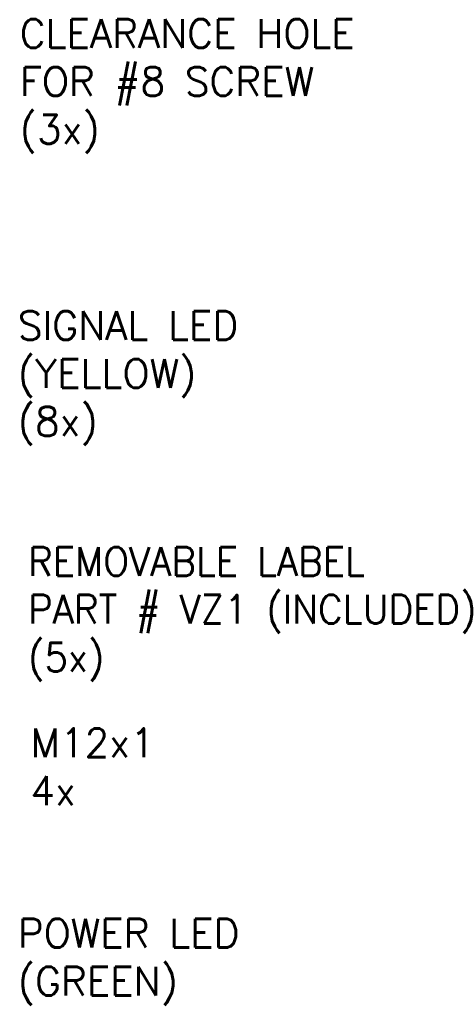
# Model space of a CAD drawing. Extents: x 85.3 to 97.4, y 23.1 to 30.4.
# Tile 10 of 11: x 90.3 to 91.8, y 26.8 to 30.3. Entities that reach past the tile are written whole.
import ezdxf

# ---------------------------------------------------------------- set-up
doc = ezdxf.new("R2010")
doc.units = 0
doc.header["$LTSCALE"] = 0.5
doc.header["$MEASUREMENT"] = 0
doc.layers.add('DIM', color=254, linetype='CONTINUOUS')
doc.styles.get("Standard").update_dxf_attribs({"font": 'ROMANS.SHX'})

msp = doc.modelspace()

# ---------------------------------------------------------------- texts
at = {"layer": 'DIM', "char_height": 0.1, "attachment_point": 4}
for s, insert in [('CLEARANCE HOLE\\PFOR #8 SCREW\\P(3x)', (90.3074, 30.0234)), ('SIGNAL LED\\P(YELLOW)\\P(8x)', (90.3006, 29.0072)), ('REMOVABLE LABEL\\PPART # VZ1 (INCLUDED)\\P(5x)', (90.3356, 28.1866)), ('M12x1\\P4x', (90.3445, 27.6556)), ('POWER LED\\P(GREEN)', (90.3006, 26.9759))]:
    msp.add_mtext(s, dxfattribs=dict(at, insert=insert))

doc.saveas('drawing.dxf')
